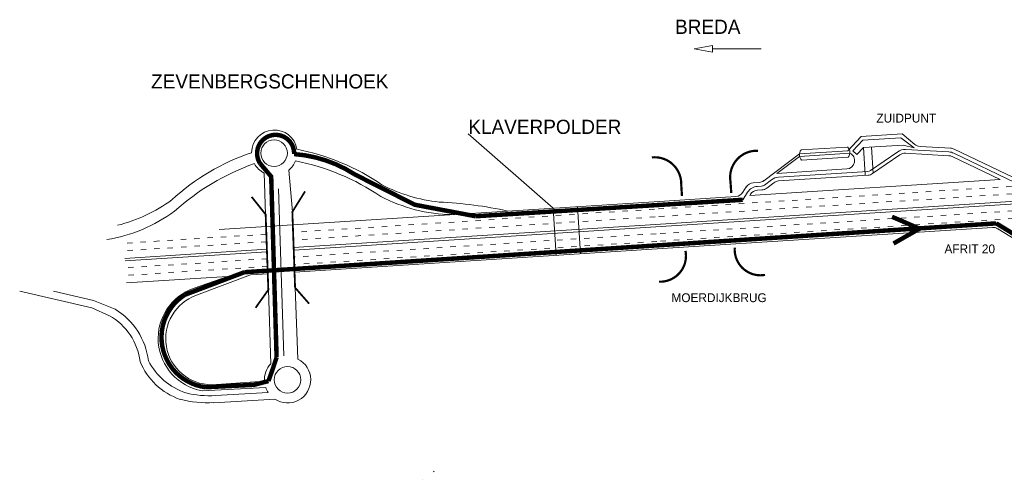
# Model space of a CAD drawing. Header units: metres. Extents: x 534 to 3705, y -2348 to -1466.
# Tile 2 of 7: x 2711 to 2931, y -1720 to -1617. Entities that reach past the tile are written whole.
import ezdxf

# ---------------------------------------------------------------- set-up
doc = ezdxf.new("R2010")
doc.units = ezdxf.units.M
doc.linetypes.add('ACAD_ISO03W100', pattern=[30, 12, -18])
doc.layers.get('0').update_dxf_attribs({"lineweight": 0})
for name, color, linetype, lineweight in [('deelstrepen', 8, 'ACAD_ISO03W100', 0), ('Kunstwerk', 7, 'Continuous', 0), ('RW-MARK', 7, 'Continuous', 0), ('Strooi NIET', 10, 'Continuous', 0), ('Strooi WEL', 90, 'Continuous', 0), ('Text', 7, 'Continuous', 0)]:
    doc.layers.add(name, color=color, linetype=linetype, lineweight=lineweight)

# ---------------------------------------------------------------- blocks, each defined once
blk = doc.blocks.new('PIJL', base_point=(0, 0, -0.1))
at = {"color": 0}
for p, q in [((0, 0), (5.45, 0)), ((7.5, 0), (5.45, 0.375)), ((5.45, 0.375), (5.45, -0.375)), ((5.45, -0.375), (7.5, 0))]:
    blk.add_line(p, q, dxfattribs=at)
blk = doc.blocks.new('Pijl 1')
at = {"layer": 'Text', "xscale": 2, "yscale": 2, "zscale": 2, "rotation": 180}
blk.add_blockref('PIJL', (20, 0), dxfattribs=at)

msp = doc.modelspace()

# ---------------------------------------------------------------- linework, layer by layer
at = {"layer": 'deelstrepen', "linetype": 'ACAD_ISO03W100', "ltscale": 0.1}
for p, q in [((2971.49, -1651.86), (2852.67, -1659.47)), ((2971.6, -1653.55), (2852.78, -1661.16)), ((2971.84, -1657.36), (2853.03, -1664.97)), ((2852.67, -1659.47), (2771.72, -1664.66)), ((2971.95, -1659.05), (2853.13, -1666.66)), ((2852.78, -1661.17), (2771.78, -1666.36)), ((2765.73, -1665.05), (2733.86, -1667.09)), ((2853.03, -1664.97), (2771.92, -1670.17)), ((2765.79, -1666.74), (2733.96, -1668.78)), ((2853.13, -1666.66), (2771.98, -1671.87)), ((2765.93, -1670.55), (2734.21, -1672.59)), ((2765.99, -1672.25), (2734.32, -1674.28))]:
    msp.add_line(p, q, dxfattribs=at)
at = {"layer": 'deelstrepen', "color": 5, "linetype": 'ACAD_ISO03W100', "ltscale": 0.1, "flags": 128}
msp.add_lwpolyline([(2800.6, -1719.95), (2800.59, -1719.88)], dxfattribs=at)
at = {"layer": 'Kunstwerk', "const_width": 0.5}
for points in [[(2875.82, -1646.38, 0.479665), (2869.65, -1653.3), (2869.82, -1655.82)], [(2852.04, -1647.87, -0.458083), (2858.62, -1654), (2858.79, -1656.53)], [(2853.63, -1675.7, 0.487821), (2859.57, -1668.8)], [(2870.6, -1668.09, 0.487821), (2877.38, -1674.18)]]:
    msp.add_lwpolyline(points, format="xyb", dxfattribs=at)
at = {"layer": 'Kunstwerk', "const_width": 0.4}
for points in [[(2775.3, -1680.61), (2772.17, -1677.03), (2771.56, -1660.06), (2774.4, -1655.48)], [(2762.43, -1656.69), (2765.58, -1660.64), (2766.18, -1677.52), (2763.32, -1681.55)]]:
    msp.add_lwpolyline(points, dxfattribs=at)
at = {"layer": 'RW-MARK'}
for p, q in [((2810.95, -1642.61), (2829.92, -1659.23)), ((2895.92, -1646.38), (2898.89, -1643.2)), ((2897.06, -1646.4), (2899.28, -1644.02)), ((2908.07, -1642.61), (2898.89, -1643.2)), ((2907.8, -1643.47), (2899.28, -1644.02)), ((2910.74, -1645.75), (2907.8, -1643.47)), ((2910.91, -1644.97), (2908.07, -1642.61)), ((2895.92, -1646.38), (2885.07, -1647.08)), ((2895.87, -1645.54), (2885.43, -1646.2)), ((2897.06, -1646.4), (2897.91, -1647.25)), ((2899.41, -1645.66), (2897.91, -1647.25)), ((2899.41, -1645.66), (2908.32, -1645.09)), ((2899.41, -1645.66), (2899.8, -1651.79)), ((2901.24, -1645.55), (2901.61, -1651.39)), ((2908.32, -1645.09), (2910.74, -1645.75)), ((2918.95, -1645.81), (2912.08, -1645.43)), ((2933, -1652.37), (2919.7, -1646.01)), ((2885.07, -1647.08), (2877.14, -1653.08)), ((2885.1, -1647.64), (2880.06, -1651.46)), ((2896.38, -1646.92), (2885.1, -1647.64)), ((2896.01, -1647.79), (2885.58, -1648.46)), ((2771.56, -1660.06), (2770.78, -1650.71)), ((2895.72, -1650.45), (2880.06, -1651.46)), ((2765.58, -1660.64), (2765.24, -1651.35)), ((2930.03, -1652.81), (2873.99, -1656.41)), ((2769.63, -1692.3), (2768.43, -1654.9)), ((2971.71, -1655.24), (2852.89, -1662.86)), ((2873.19, -1654.49), (2872.44, -1655.68)), ((2876.06, -1653.48), (2874.75, -1653.56)), ((2870.88, -1656.61), (2852.57, -1657.78)), ((2971.74, -1655.8), (2852.93, -1663.42)), ((2852.57, -1657.78), (2755.17, -1664.02)), ((2829.92, -1659.23), (2830.6, -1669.81)), ((2835.36, -1658.88), (2836.04, -1669.46)), ((2852.89, -1662.86), (2771.84, -1668.05)), ((2852.93, -1663.42), (2771.87, -1668.62)), ((2928.29, -1663.55), (2853.24, -1668.35)), ((2952.4, -1677.87), (2929.47, -1663.83)), ((2765.85, -1668.44), (2734.07, -1670.47)), ((2853.24, -1668.35), (2772.04, -1673.56)), ((2765.87, -1669), (2734.11, -1671.04)), ((2757.05, -1674.52), (2734.43, -1675.97)), ((2749.55, -1677.14), (2757.05, -1674.52)), ((2750.11, -1678.75), (2762.18, -1674.19)), ((2766.05, -1673.94), (2762.18, -1674.19)), ((2766.18, -1677.52), (2766.74, -1694.06)), ((2772.17, -1677.03), (2772.82, -1693.02)), ((2710.51, -1677.84), (2726.63, -1681.56)), ((2718.07, -1677.84), (2727.01, -1679.9)), ((2726.63, -1681.56), (2730.63, -1683.31)), ((2727.01, -1679.9), (2731.91, -1681.86)), ((2751.33, -1700.11), (2765.59, -1699.38)), ((2753.5, -1698.77), (2765.3, -1698)), ((2754.33, -1701.21), (2766.17, -1700.54)), ((2753.96, -1702.79), (2767.61, -1701.98))]:
    msp.add_line(p, q, dxfattribs=at)
msp.add_lwpolyline([(2929.99, -1652.82), (2919.27, -1647.68, 0.097772), (2918.51, -1647.49), (2908.81, -1646.94, 0.166626), (2907.56, -1647.29), (2901.46, -1651.5, -0.13583), (2900.45, -1651.85), (2880.42, -1653.14, 0.146994), (2879.34, -1653.54), (2877.76, -1654.74, -0.146994), (2876.68, -1655.14), (2875.73, -1655.2, 0.240594), (2874.16, -1656.13), (2873.99, -1656.41)], format="xyb", dxfattribs=at)
msp.add_lwpolyline([(2803.29, -1718.29), (2803.14, -1718.14)], dxfattribs=at)
for centre in [(2767.46, -1646.91), (2770.48, -1697.66)]:
    msp.add_circle(centre, 2.98, dxfattribs=at)
for centre, radius, start, end in [((2767.54, -1646.82), 5.1, 8.5665, 179.8366), ((2762.77, -1696.44), 51.33, 55.8291, 78.9824), ((2886.71, -1647.26), 1.65, 140.4453, 226.8885), ((2894.74, -1646.74), 1.65, 320.4453, 46.8885), ((2912.19, -1643.43), 2, 230.3291, 266.7672), ((2918.83, -1647.81), 2, 64.4306, 86.7672), ((2778.41, -1694.18), 49.99, 108.6317, 132.5872), ((2767.52, -1646.81), 5.09, 309.797, 338.6768), ((2762.36, -1699.38), 51.68, 55.8691, 78.9524), ((2895.59, -1648.6), 1.86, 273.1894, 64.8823), ((2780.36, -1698.53), 52.22, 109.3365, 132.3331), ((2767.52, -1646.81), 5.09, 208.887, 243.3606), ((2875.93, -1651.48), 2, 273.6669, 307.1159), ((2808.16, -1622.48), 35.58, 242.26, 263.9949), ((2874.88, -1655.56), 2, 93.6669, 147.7786), ((2723.66, -1628.59), 35.58, 284.2662, 306.001), ((2807.92, -1625.11), 35.58, 242.26, 268.9604), ((2870.75, -1654.61), 2, 273.6669, 327.7786), ((2800.37, -1749.01), 91.23, 77.6871, 87.4457), ((2724.28, -1631.15), 35.58, 279.3007, 306.001), ((2928.42, -1665.54), 2, 58.5388, 93.6669), ((2753.5, -1688.47), 12, 109.2646, 184.0619), ((2753.5, -1688.47), 10.3, 109.2646, 270), ((2723.58, -1695.38), 15.88, 7.2308, 58.3578), ((2723.89, -1695.2), 13.66, 6.8374, 60.4781), ((2753.49, -1688.31), 12, 184.8486, 259.6458), ((2751.25, -1687.96), 14.89, 202.1332, 251.028), ((2752.51, -1686.56), 14.84, 207.3755, 251.0668), ((2770.48, -1697.66), 5.19, 136.181, 183.7595), ((2770.48, -1697.66), 5.19, 236.3291, 63.2727), ((2770.48, -1697.66), 5.19, 199.4085, 213.7833), ((2753.06, -1678.94), 22.31, 256.0775, 273.2728), ((2752.76, -1676.35), 26.46, 256.1177, 272.5967)]:
    msp.add_arc(centre, radius, start, end, dxfattribs=at)
at = {"layer": 'Strooi NIET', "linetype": 'ACAD_ISO03W100', "ltscale": 0.1, "const_width": 1, "flags": 128}
for points in [[(2771.95, -1647.12, 1.365404), (2764.33, -1649.21), (2766.82, -1652.16), (2768.03, -1692.66)], [(2771.93, -1647.12, -0.12687), (2785.52, -1651.67), (2798.98, -1658.47), (2812.58, -1661.04)], [(2752.15, -1699.33, -0.703774), (2747.49, -1678.63), (2760.83, -1673.57), (2760.83, -1673.57)], [(2768.03, -1692.66, -0.006819), (2766.21, -1697.94), (2763.01, -1698.79), (2752.15, -1699.33)]]:
    msp.add_lwpolyline(points, format="xyb", dxfattribs=at)
for points in [[(2872.39, -1657.36), (2812.58, -1661.04)], [(2929.15, -1662.64), (2760.83, -1673.57)]]:
    msp.add_lwpolyline(points, dxfattribs=at)
at = {"layer": 'Strooi NIET', "const_width": 1}
msp.add_lwpolyline([(2905.81, -1661.16), (2911.97, -1663.82), (2906.15, -1667.15)], dxfattribs=at)
at = {"layer": 'Strooi WEL', "flags": 128}
msp.add_lwpolyline([(2872.39, -1657.36), (2873.45, -1655.68, -0.240594), (2875.67, -1654.36), (2876.62, -1654.29, 0.146994), (2877.24, -1654.06), (2878.83, -1652.86, -0.146994), (2880.37, -1652.29), (2900.4, -1651.01, 0.13583), (2900.98, -1650.81), (2907.08, -1646.6, -0.166626), (2908.86, -1646.1), (2918.56, -1646.64, -0.097772), (2919.63, -1646.92), (2933.29, -1653.45), (2941.34, -1652.94), (2956.07, -1645.33, -0.103589), (2956.52, -1645.2), (2978.43, -1643.8)], format="xyb", dxfattribs=at)
at = {"layer": 'Strooi WEL', "const_width": 1}
msp.add_lwpolyline([(2963.12, -1673.77), (2953.56, -1677.35, -0.235405), (2953.12, -1677.31), (2929.15, -1662.64)], format="xyb", dxfattribs=at)

# ---------------------------------------------------------------- block references
at = {"layer": 'Text'}
msp.add_blockref('Pijl 1', (2856.52, -1623.53), dxfattribs=at)

# ---------------------------------------------------------------- texts
for s, height, p in [('BREDA', 3.179, (2857.23, -1620.21)), ('ZEVENBERGSCHENHOEK', 3.1791, (2739.93, -1632.43)), ('KLAVERPOLDER', 3.1791, (2810.95, -1642.61)), ('ZUIDPUNT', 1.978, (2902.32, -1640.06)), ('AFRIT 20', 1.978, (2917.56, -1669.34)), ('MOERDIJKBRUG', 1.9781, (2856.44, -1680.27))]:
    msp.add_text(s, height=height, dxfattribs=at).set_placement(p)

doc.saveas('drawing.dxf')
